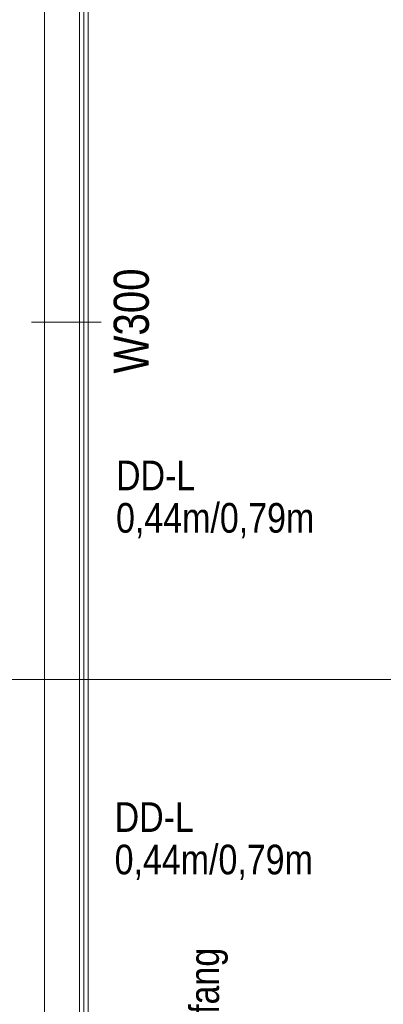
# Model space of a CAD drawing. Extents: x -620 to 300, y 62 to 1162.
# Tile 72 of 93: x -443 to -422, y 686 to 743. Entities that reach past the tile are written whole.
import ezdxf

# ---------------------------------------------------------------- set-up
doc = ezdxf.new("R2010")
doc.units = 0
doc.layers.get('0').update_dxf_attribs({"lineweight": 13})
for name, color, linetype, lineweight, true_color in [('00 -Bauelemente -Dämmung innen', 7, 'Continuous', 9, 0xff7fe6), ('00 -Bauelemente -Gipskarton', 7, 'Continuous', 9, 0xff7fe6), ('30 -34 Innenwände- 2 nichttragend', 7, 'Continuous', 18, 0xff7fe6), ('30 -35 Decken- 11 Durchbruch', 5, 'Continuous', 15, 0x0000ff), ('70 -76 Bemaßung- 2 Allgemein', 9, 'Continuous', 5, 0x808080)]:
    doc.layers.add(name, color=color, linetype=linetype, lineweight=lineweight, true_color=true_color)
doc.layers.add('40 -47 Nutzungspez. Anlagen -2 Fachräume', color=7, linetype='Continuous', lineweight=13)
doc.layers.add('70 -75 Raumstempel- 3 Wandstempel', color=7, linetype='Continuous', lineweight=50)
doc.styles.get("Standard").update_dxf_attribs({"font": 'ARIALN.TTF'})

# ---------------------------------------------------------------- blocks, each defined once
blk = doc.blocks.new('Referenz-A06G94JV8I')
at = {"layer": '00 -Bauelemente -Dämmung innen', "color": 0, "linetype": 'Continuous', "lineweight": -2, "ltscale": 0.13}
for p, q in [((-441.177, 613.614), (-441.177, 775.814)), ((-439.177, 611.614), (-439.177, 775.814))]:
    blk.add_line(p, q, dxfattribs=at)
at = {"layer": '00 -Bauelemente -Gipskarton', "color": 0, "linetype": 'Continuous', "lineweight": -2, "ltscale": 0.13}
for p, q in [((-439.177, 611.614), (-439.177, 775.814)), ((-438.927, 611.364), (-438.927, 775.564)), ((-438.677, 611.114), (-438.677, 775.314))]:
    blk.add_line(p, q, dxfattribs=at)
at = {"layer": '30 -34 Innenwände- 2 nichttragend', "color": 0, "linetype": 'Continuous', "lineweight": -2, "ltscale": 0.13}
for p, q in [((-441.177, 613.614), (-441.177, 775.814)), ((-438.677, 611.114), (-438.677, 775.314))]:
    blk.add_line(p, q, dxfattribs=at)
at = {"layer": '70 -75 Raumstempel- 3 Wandstempel', "color": 0, "linetype": 'Continuous', "lineweight": -2, "ltscale": 0.13}
blk.add_line((-437.927, 725.158), (-441.927, 725.158), dxfattribs=at)
at = {"layer": '70 -76 Bemaßung- 2 Allgemein', "color": 0, "linetype": 'Continuous', "lineweight": -2, "ltscale": 0.13}
blk.add_line((-295.938, 704.654), (-452.617, 704.654), dxfattribs=at)
at = {"layer": '30 -35 Decken- 11 Durchbruch', "color": 0, "linetype": 'Continuous', "lineweight": -2, "ltscale": 0.13, "char_height": 1.7, "attachment_point": 1}
for s, insert in [('{\\fArial Narrow;DD-L}', (-437.081, 717.218)), ('{\\fArial Narrow;0,44m/0,79m}', (-437.081, 714.783)), ('{\\fArial Narrow;DD-L}', (-437.161, 697.618)), ('{\\fArial Narrow;0,44m/0,79m}', (-437.161, 695.182))]:
    blk.add_mtext(s, dxfattribs=dict(at, insert=insert))
at = {"layer": '40 -47 Nutzungspez. Anlagen -2 Fachräume', "color": 0, "linetype": 'Continuous', "lineweight": -2, "ltscale": 0.13, "insert": (-432.874, 677.364), "char_height": 1.7, "attachment_point": 1, "rotation": 90}
blk.add_mtext('{\\fArial Narrow;Schlammfang}', dxfattribs=at)
at = {"layer": '70 -75 Raumstempel- 3 Wandstempel', "color": 0, "linetype": 'Continuous', "lineweight": -2, "ltscale": 0.13, "insert": (-437.216, 722.216), "char_height": 2.01377, "attachment_point": 1, "rotation": 90}
blk.add_mtext('{\\fArial Narrow;W300}', dxfattribs=at)

msp = doc.modelspace()

# ---------------------------------------------------------------- block references
at = {"color": 8, "lineweight": 13, "ltscale": 0.13, "true_color": 0x808080}
msp.add_blockref('Referenz-A06G94JV8I', (0, 0), dxfattribs=at)

doc.saveas('drawing.dxf')
